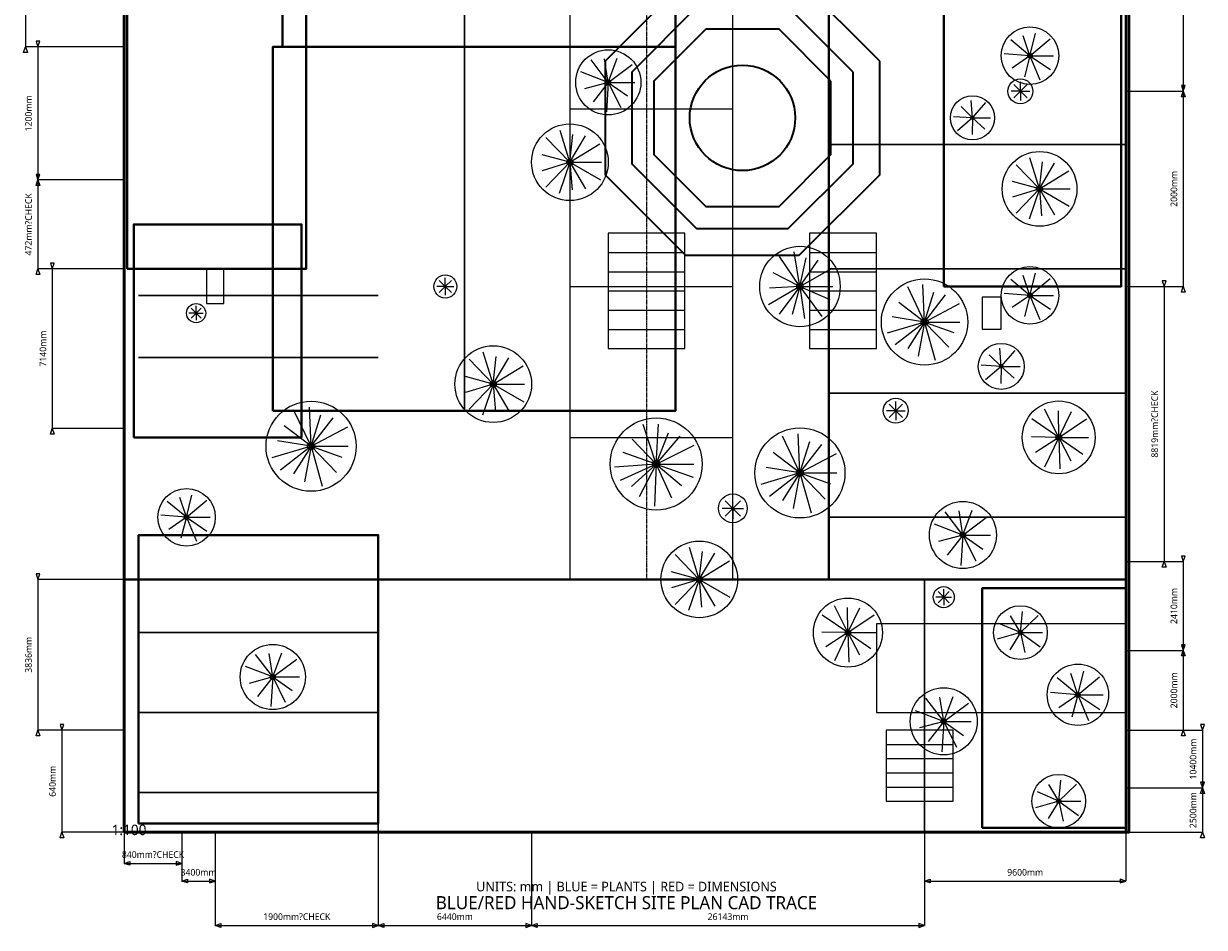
# Model space of a CAD drawing. Header units: millimetres. Extents: x -5562 to 53767, y -4731 to 75690.
# Tile 1 of 2: x -5007 to 53767, y -4731 to 40242. Entities that reach past the tile are written whole.
import ezdxf
from ezdxf.enums import TextEntityAlignment as Align

# ---------------------------------------------------------------- set-up
doc = ezdxf.new("R2010")
doc.units = ezdxf.units.MM
doc.linetypes.add('CENTER', pattern=[5.08, 3.175, -0.635, 0.635, -0.635])
for name, color, linetype, lineweight in [('00_SITE', 7, 'CONTINUOUS', 50), ('A_BUILDING', 7, 'CONTINUOUS', 40), ('A_PAVING', 8, 'CONTINUOUS', 20), ('A_WALL', 8, 'CONTINUOUS', 30), ('CENTER', 9, 'CENTER', 18), ('DIM_RED', 1, 'CONTINUOUS', 25), ('L_PLANT', 5, 'CONTINUOUS', 25), ('L_WATER', 7, 'CONTINUOUS', 35), ('TEXT', 7, 'CONTINUOUS', 18)]:
    doc.layers.add(name, color=color, linetype=linetype, lineweight=lineweight)
doc.styles.get("Standard").update_dxf_attribs({"font": 'Microsoft YaHei'})

msp = doc.modelspace()

# ---------------------------------------------------------------- linework, layer by layer
at = {"layer": '00_SITE'}
msp.add_lwpolyline([(0, 0), (50000, 0), (50000, 70000), (0, 70000)], close=True, dxfattribs=at)
at = {"layer": 'A_BUILDING'}
for points in [[(40792, 27161), (49618, 27161), (49618, 70000), (40792, 70000)], [(143, 28044), (9065, 28044), (9065, 56751), (143, 56751)], [(35067, 12587), (49857, 12587), (49857, 56751), (35067, 56751)], [(7872, 39085), (27433, 39085), (27433, 47918), (7872, 47918)], [(7395, 20978), (27433, 20978), (27433, 39085), (7395, 39085)], [(477, 19653), (8826, 19653), (8826, 30252), (477, 30252)], [(716, 442), (12643, 442), (12643, 14795), (716, 14795)], [(0, 0), (49857, 0), (49857, 12587), (0, 12587)], [(42700, 221), (49857, 221), (49857, 12145), (42700, 12145)]]:
    msp.add_lwpolyline(points, close=True, dxfattribs=at)
at = {"layer": 'A_PAVING'}
for p, q in [((22185, 35994), (30296, 35994)), ((24094, 28854), (27910, 28854)), ((34113, 28854), (37452, 28854)), ((24094, 27897), (27910, 27897)), ((34113, 27897), (37452, 27897)), ((22185, 27161), (30296, 27161)), ((24094, 26940), (27910, 26940)), ((34113, 26940), (37452, 26940)), ((24094, 25983), (27910, 25983)), ((34113, 25983), (37452, 25983)), ((24094, 25026), (27910, 25026)), ((34113, 25026), (37452, 25026)), ((22185, 19653), (30296, 19653)), ((37929, 4372), (41269, 4372)), ((37929, 3666), (41269, 3666)), ((37929, 2959), (41269, 2959)), ((37929, 2252), (41269, 2252))]:
    msp.add_line(p, q, dxfattribs=at)
for points in [[(0, 0), (50000, 0), (50000, 70044), (0, 70044)], [(22185, 12587), (30296, 12587), (30296, 55868), (22185, 55868)], [(24094, 24069), (27910, 24069), (27910, 29811), (24094, 29811)], [(34113, 24069), (37452, 24069), (37452, 29811), (34113, 29811)], [(4103, 26322), (4962, 26322), (4962, 28000), (4103, 28000)], [(42700, 25041), (43655, 25041), (43655, 26631), (42700, 26631)], [(37452, 5962), (49857, 5962), (49857, 10379), (37452, 10379)], [(37929, 1546), (41269, 1546), (41269, 5079), (37929, 5079)]]:
    msp.add_lwpolyline(points, close=True, dxfattribs=at)
at = {"layer": 'A_WALL'}
for p, q in [((16937, 47918), (16937, 20978)), ((27433, 47918), (27433, 20978)), ((7395, 39085), (27433, 39085)), ((35067, 34227), (49857, 34227)), ((35067, 28044), (49857, 28044)), ((716, 26719), (12643, 26719)), ((716, 23628), (12643, 23628)), ((35067, 21861), (49857, 21861)), ((35067, 15678), (49857, 15678)), ((12643, 12587), (12643, 0)), ((39838, 12587), (39838, 0)), ((716, 9937), (12643, 9937)), ((716, 5962), (12643, 5962)), ((716, 1987), (12643, 1987))]:
    msp.add_line(p, q, dxfattribs=at)
at = {"layer": 'CENTER'}
msp.add_line((26002, 55868), (26002, 12587), dxfattribs=at)
at = {"layer": 'DIM_RED'}
for p, q in [((-4914, 55868), (-4914, 39085)), ((52719, 49243), (52719, 36877)), ((0, 39085), (-4914, 39085)), ((0, 39085), (-4294, 39085)), ((-4294, 39085), (-4294, 32461)), ((49857, 36877), (52719, 36877)), ((49857, 36877), (52719, 36877)), ((52719, 36877), (52719, 27161)), ((0, 32461), (-4294, 32461)), ((0, 32461), (-4294, 32461)), ((-4294, 32461), (-4294, 28044)), ((0, 28044), (-4294, 28044)), ((0, 28044), (-3578, 28044)), ((-3578, 28044), (-3578, 20095)), ((49857, 27161), (52719, 27161)), ((49857, 27161), (51765, 27161)), ((51765, 27161), (51765, 13470)), ((0, 20095), (-3578, 20095)), ((49857, 13470), (51765, 13470)), ((49857, 13470), (52719, 13470)), ((52719, 13470), (52719, 9054)), ((0, 12587), (-4294, 12587)), ((-4294, 12587), (-4294, 5079)), ((49857, 9054), (52719, 9054)), ((49857, 9054), (52719, 9054)), ((52719, 9054), (52719, 5079)), ((0, 5079), (-4294, 5079)), ((0, 5079), (-3101, 5079)), ((-3101, 5079), (-3101, 0)), ((49857, 5079), (52719, 5079)), ((49857, 5079), (53674, 5079)), ((53674, 5079), (53674, 2208)), ((49857, 2208), (53674, 2208)), ((49857, 2208), (53674, 2208)), ((53674, 2208), (53674, 0)), ((0, 0), (-3101, 0)), ((0, 0), (0, -1546)), ((2863, 0), (2863, -1546)), ((2863, 0), (2863, -2429)), ((4532, 0), (4532, -2429)), ((4532, 0), (4532, -4637)), ((12643, 0), (12643, -4637)), ((12643, 0), (12643, -4637)), ((20277, 0), (20277, -4637)), ((20277, 0), (20277, -4637)), ((39838, 0), (39838, -4637)), ((39838, 0), (39838, -2429)), ((49857, 0), (53674, 0)), ((49857, 0), (49857, -2429)), ((0, -1546), (2863, -1546)), ((2863, -2429), (4532, -2429)), ((39838, -2429), (49857, -2429)), ((4532, -4637), (12643, -4637)), ((12643, -4637), (20277, -4637)), ((20277, -4637), (39838, -4637))]:
    msp.add_line(p, q, dxfattribs=at)
for points in [[(-4914, 39085), (-4821, 38805), (-5007, 38805)], [(-4294, 39085), (-4201, 39365), (-4387, 39365)], [(52719, 36877), (52813, 37157), (52626, 37157)], [(52719, 36877), (52813, 36597), (52626, 36597)], [(-4294, 32461), (-4201, 32741), (-4387, 32741)], [(-4294, 32461), (-4201, 32181), (-4387, 32181)], [(-3578, 28044), (-3485, 28324), (-3672, 28324)], [(-4294, 28044), (-4201, 27764), (-4387, 27764)], [(51765, 27161), (51859, 27441), (51672, 27441)], [(52719, 27161), (52813, 26881), (52626, 26881)], [(-3578, 20095), (-3485, 19815), (-3672, 19815)], [(52719, 13470), (52813, 13750), (52626, 13750)], [(51765, 13470), (51859, 13190), (51672, 13190)], [(-4294, 12587), (-4201, 12867), (-4387, 12867)], [(52719, 9054), (52813, 9334), (52626, 9334)], [(52719, 9054), (52813, 8774), (52626, 8774)], [(-3101, 5079), (-3008, 5359), (-3194, 5359)], [(53674, 5079), (53767, 5359), (53580, 5359)], [(-4294, 5079), (-4201, 4799), (-4387, 4799)], [(52719, 5079), (52813, 4799), (52626, 4799)], [(53674, 2208), (53767, 2488), (53580, 2488)], [(53674, 2208), (53767, 1928), (53580, 1928)], [(-3101, 0), (-3008, -280), (-3194, -280)], [(53674, 0), (53767, -280), (53580, -280)], [(0, -1546), (280, -1452), (280, -1639)], [(2863, -1546), (2583, -1452), (2583, -1639)], [(2863, -2429), (3143, -2336), (3143, -2522)], [(4532, -2429), (4252, -2336), (4252, -2522)], [(39838, -2429), (40118, -2336), (40118, -2522)], [(49857, -2429), (49577, -2336), (49577, -2522)], [(4532, -4637), (4812, -4544), (4812, -4731)], [(12643, -4637), (12363, -4544), (12363, -4731)], [(12643, -4637), (12923, -4544), (12923, -4731)], [(20277, -4637), (19997, -4544), (19997, -4731)], [(20277, -4637), (20557, -4544), (20557, -4731)], [(39838, -4637), (39558, -4544), (39558, -4731)]]:
    msp.add_lwpolyline(points, close=True, dxfattribs=at)
at = {"layer": 'L_PLANT'}
for p, q in [((45086, 38644), (44125, 39435)), ((45086, 38644), (44753, 39630)), ((45086, 38644), (45358, 39748)), ((45086, 38644), (46096, 39487)), ((24094, 37319), (23236, 38438)), ((24094, 37319), (23912, 38485)), ((24094, 37319), (24542, 38527)), ((24094, 37319), (25291, 38207)), ((45086, 38644), (43802, 38742)), ((45086, 38644), (44204, 38032)), ((45086, 38644), (44805, 37595)), ((45086, 38644), (46260, 38644)), ((45086, 38644), (45583, 37446)), ((45086, 38644), (46105, 37953)), ((24094, 37319), (22729, 37836)), ((24094, 37319), (22919, 37002)), ((24094, 37319), (23338, 36348)), ((24094, 37319), (24000, 35852)), ((24094, 37319), (25424, 37319)), ((24094, 37319), (24714, 36070)), ((24094, 37319), (25053, 36641)), ((44609, 36877), (44280, 37206)), ((44609, 36877), (44609, 37342)), ((44609, 36877), (44938, 37206)), ((44609, 36877), (44144, 36877)), ((44609, 36877), (44280, 36548)), ((44609, 36877), (45074, 36877)), ((44609, 36877), (44609, 36412)), ((44609, 36877), (44938, 36548)), ((42223, 35552), (41653, 36110)), ((42223, 35552), (42160, 36422)), ((42223, 35552), (42887, 36312)), ((42223, 35552), (41271, 35610)), ((42223, 35552), (41474, 34909)), ((42223, 35552), (42205, 34729)), ((42223, 35552), (43123, 35552)), ((42223, 35552), (42842, 34995)), ((22185, 33344), (21692, 34928)), ((22185, 33344), (22337, 34724)), ((22185, 33344), (20991, 34578)), ((22185, 33344), (22953, 34651)), ((22185, 33344), (23680, 34262)), ((22185, 33344), (20803, 33717)), ((45563, 32019), (45082, 33563)), ((22185, 33344), (20800, 32924)), ((22185, 33344), (20986, 32099)), ((22185, 33344), (21654, 31792)), ((22185, 33344), (23750, 33344)), ((22185, 33344), (22292, 31967)), ((22185, 33344), (22954, 32014)), ((22185, 33344), (23703, 32462)), ((45563, 32019), (44398, 33222)), ((45563, 32019), (45711, 33364)), ((45563, 32019), (46312, 33293)), ((45563, 32019), (47020, 32914)), ((45563, 32019), (44216, 32383)), ((45563, 32019), (44213, 31610)), ((45563, 32019), (44394, 30805)), ((45563, 32019), (45045, 30505)), ((45563, 32019), (47089, 32019)), ((45563, 32019), (45667, 30676)), ((45563, 32019), (46313, 30722)), ((45563, 32019), (47043, 31159)), ((33635, 27161), (33351, 28880)), ((33635, 27161), (32623, 28653)), ((33635, 27161), (33944, 28586)), ((33635, 27161), (34535, 28474)), ((33635, 27161), (32296, 27843)), ((33635, 27161), (35237, 28070)), ((45086, 26719), (44753, 27706)), ((45086, 26719), (45358, 27823)), ((15983, 27161), (15553, 27161)), ((15983, 27161), (15679, 27465)), ((15983, 27161), (15679, 26857)), ((15983, 27161), (15983, 27590)), ((15983, 27161), (16286, 27465)), ((15983, 27161), (16412, 27161)), ((15983, 27161), (15983, 26731)), ((15983, 27161), (16286, 26857)), ((33635, 27161), (32067, 26246)), ((33635, 27161), (32118, 27081)), ((33635, 27161), (32606, 25779)), ((33635, 27161), (33252, 25762)), ((33635, 27161), (35279, 27161)), ((33635, 27161), (33868, 25564)), ((33635, 27161), (34722, 25672)), ((33635, 27161), (35119, 26507)), ((39838, 25394), (39003, 27137)), ((39838, 25394), (39755, 27259)), ((45086, 26719), (44125, 27510)), ((45086, 26719), (46096, 27562)), ((39838, 25394), (40304, 26885)), ((39838, 25394), (40884, 26741)), ((45086, 26719), (43802, 26818)), ((45086, 26719), (44204, 26108)), ((45086, 26719), (44805, 25671)), ((45086, 26719), (46260, 26719)), ((45086, 26719), (45583, 25522)), ((45086, 26719), (46105, 26029)), ((3578, 25836), (3325, 26089)), ((3578, 25836), (3578, 26194)), ((3578, 25836), (3831, 26089)), ((39838, 25394), (38557, 26370)), ((39838, 25394), (41583, 26316)), ((3578, 25836), (3220, 25836)), ((3578, 25836), (3325, 25583)), ((3578, 25836), (3936, 25836)), ((3578, 25836), (3578, 25478)), ((3578, 25836), (3831, 25583)), ((39838, 25394), (37973, 24841)), ((39838, 25394), (38230, 25649)), ((39838, 25394), (38381, 24261)), ((39838, 25394), (39003, 24084)), ((39838, 25394), (39520, 23695)), ((39838, 25394), (41598, 25394)), ((39838, 25394), (40367, 23491)), ((39838, 25394), (41043, 24143)), ((39838, 25394), (41301, 24877)), ((18368, 22303), (17174, 23537)), ((18368, 22303), (17875, 23887)), ((18368, 22303), (18520, 23683)), ((18368, 22303), (19137, 23610)), ((43655, 23186), (43059, 23768)), ((43655, 23186), (43588, 24093)), ((43655, 23186), (44347, 23979)), ((18368, 22303), (19863, 23221)), ((43655, 23186), (42661, 23246)), ((43655, 23186), (42872, 22516)), ((43655, 23186), (43635, 22328)), ((43655, 23186), (44594, 23186)), ((43655, 23186), (44300, 22605)), ((18368, 22303), (16987, 22676)), ((18368, 22303), (16984, 21883)), ((18368, 22303), (17169, 21058)), ((18368, 22303), (17837, 20751)), ((18368, 22303), (19933, 22303)), ((18368, 22303), (18475, 20926)), ((18368, 22303), (19137, 20973)), ((18368, 22303), (19886, 21421)), ((9303, 19211), (9217, 21159)), ((38406, 20978), (38078, 21307)), ((38406, 20978), (38406, 21443)), ((38406, 20978), (38735, 21307)), ((9303, 19211), (8431, 21031)), ((9303, 19211), (9790, 20768)), ((9303, 19211), (10396, 20618)), ((38406, 20978), (37941, 20978)), ((38406, 20978), (38078, 20649)), ((38406, 20978), (38872, 20978)), ((38406, 20978), (38406, 20513)), ((38406, 20978), (38735, 20649)), ((46517, 19653), (45171, 20575)), ((46517, 19653), (45813, 21063)), ((46517, 19653), (46502, 20972)), ((46517, 19653), (47145, 20949)), ((46517, 19653), (47901, 20581)), ((9303, 19211), (7965, 20230)), ((9303, 19211), (11126, 20174)), ((26479, 18328), (25839, 20287)), ((26479, 18328), (26599, 20315)), ((9303, 19211), (7624, 19477)), ((26479, 18328), (25292, 19569)), ((26479, 18328), (27099, 19874)), ((26479, 18328), (27669, 19705)), ((33635, 17886), (32763, 19706)), ((33635, 17886), (33549, 19834)), ((33635, 17886), (34122, 19443)), ((46517, 19653), (45158, 19683)), ((46517, 19653), (45365, 18904)), ((46517, 19653), (45811, 18170)), ((46517, 19653), (48004, 19653)), ((46517, 19653), (46569, 18095)), ((46517, 19653), (47123, 18489)), ((46517, 19653), (47719, 18824)), ((9303, 19211), (7356, 18633)), ((9303, 19211), (7782, 18027)), ((9303, 19211), (8431, 17842)), ((9303, 19211), (8972, 17437)), ((9303, 19211), (11142, 19211)), ((9303, 19211), (9856, 17224)), ((9303, 19211), (10562, 17905)), ((9303, 19211), (10832, 18671)), ((26479, 18328), (24842, 18907)), ((26479, 18328), (28365, 19263)), ((33635, 17886), (32297, 18905)), ((33635, 17886), (34728, 19293)), ((33635, 17886), (35458, 18850)), ((26479, 18328), (24411, 18164)), ((26479, 18328), (24686, 17515)), ((26479, 18328), (25257, 17208)), ((26479, 18328), (25640, 16687)), ((26479, 18328), (26389, 16223)), ((26479, 18328), (28357, 18328)), ((26479, 18328), (27245, 16641)), ((26479, 18328), (27738, 17254)), ((26479, 18328), (28326, 17673)), ((33635, 17886), (31688, 17308)), ((33635, 17886), (31956, 18152)), ((33635, 17886), (32114, 16703)), ((33635, 17886), (32764, 16517)), ((33635, 17886), (33304, 16112)), ((33635, 17886), (35474, 17886)), ((33635, 17886), (34188, 15899)), ((33635, 17886), (34894, 16580)), ((33635, 17886), (35164, 17346)), ((3101, 15678), (2141, 16469)), ((3101, 15678), (2768, 16665)), ((3101, 15678), (3373, 16782)), ((3101, 15678), (4111, 16521)), ((30296, 16120), (29916, 16499)), ((30296, 16120), (30296, 16657)), ((30296, 16120), (30675, 16499)), ((30296, 16120), (29759, 16120)), ((30296, 16120), (29916, 15740)), ((30296, 16120), (30833, 16120)), ((30296, 16120), (30296, 15583)), ((30296, 16120), (30675, 15740)), ((41746, 14795), (40864, 15948)), ((41746, 14795), (41560, 15995)), ((41746, 14795), (42208, 16039)), ((3101, 15678), (1817, 15777)), ((3101, 15678), (2219, 15067)), ((3101, 15678), (2820, 14630)), ((3101, 15678), (4275, 15678)), ((3101, 15678), (3598, 14481)), ((3101, 15678), (4120, 14988)), ((41746, 14795), (40341, 15328)), ((41746, 14795), (42979, 15710)), ((41746, 14795), (40537, 14469)), ((41746, 14795), (40969, 13796)), ((41746, 14795), (41650, 13285)), ((41746, 14795), (43115, 14795)), ((41746, 14795), (42385, 13510)), ((41746, 14795), (42734, 14098)), ((28626, 12587), (28133, 14171)), ((28626, 12587), (27432, 13821)), ((28626, 12587), (28778, 13967)), ((28626, 12587), (29394, 13894)), ((28626, 12587), (27244, 12960)), ((28626, 12587), (30121, 13505)), ((28626, 12587), (27241, 12167)), ((28626, 12587), (27427, 11342)), ((28626, 12587), (28095, 11034)), ((28626, 12587), (30191, 12587)), ((28626, 12587), (28733, 11209)), ((28626, 12587), (29395, 11257)), ((28626, 12587), (30144, 11705)), ((40792, 11703), (40514, 11982)), ((40792, 11703), (40792, 12097)), ((40792, 11703), (41070, 11982)), ((36021, 9937), (35354, 11273)), ((36021, 9937), (36007, 11186)), ((40792, 11703), (40398, 11703)), ((40792, 11703), (40514, 11425)), ((40792, 11703), (41186, 11703)), ((40792, 11703), (40792, 11310)), ((40792, 11703), (41070, 11425)), ((36021, 9937), (34746, 10810)), ((36021, 9937), (36616, 11165)), ((36021, 9937), (37332, 10816)), ((44609, 9937), (44113, 10773)), ((44609, 9937), (44717, 10993)), ((44609, 9937), (45494, 10788)), ((44609, 9937), (43543, 10399)), ((36021, 9937), (34733, 9966)), ((36021, 9937), (34929, 9227)), ((36021, 9937), (35352, 8532)), ((36021, 9937), (37429, 9937)), ((36021, 9937), (36070, 8461)), ((36021, 9937), (36595, 8834)), ((36021, 9937), (37159, 9152)), ((44609, 9937), (43451, 9614)), ((44609, 9937), (44089, 9081)), ((44609, 9937), (45704, 9937)), ((44609, 9937), (44837, 8950)), ((44609, 9937), (45594, 9235)), ((7395, 7729), (6538, 8848)), ((7395, 7729), (7214, 8895)), ((7395, 7729), (7844, 8937)), ((7395, 7729), (6030, 8246)), ((7395, 7729), (8592, 8617)), ((7395, 7729), (6220, 7412)), ((7395, 7729), (6640, 6758)), ((7395, 7729), (7302, 6262)), ((7395, 7729), (8725, 7729)), ((7395, 7729), (8016, 6480)), ((7395, 7729), (8354, 7052)), ((47471, 6845), (46447, 7689)), ((47471, 6845), (47116, 7898)), ((47471, 6845), (47761, 8023)), ((47471, 6845), (48549, 7745)), ((40792, 5521), (39909, 6673)), ((40792, 5521), (40606, 6721)), ((40792, 5521), (41254, 6764)), ((47471, 6845), (46102, 6951)), ((47471, 6845), (46530, 6193)), ((47471, 6845), (47172, 5727)), ((47471, 6845), (48723, 6845)), ((47471, 6845), (48001, 5568)), ((47471, 6845), (48558, 6109)), ((40792, 5521), (39387, 6053)), ((40792, 5521), (42024, 6435)), ((40792, 5521), (39583, 5195)), ((40792, 5521), (40014, 4521)), ((40792, 5521), (40696, 4011)), ((40792, 5521), (42161, 5521)), ((40792, 5521), (41431, 4235)), ((40792, 5521), (41779, 4823)), ((46517, 1546), (46022, 2382)), ((46517, 1546), (46625, 2602)), ((46517, 1546), (47403, 2397)), ((46517, 1546), (45452, 2008)), ((46517, 1546), (45359, 1222)), ((46517, 1546), (45997, 689)), ((46517, 1546), (47613, 1546)), ((46517, 1546), (46745, 559)), ((46517, 1546), (47503, 844))]:
    msp.add_line(p, q, dxfattribs=at)
for centre, radius in [((45086, 38644), 1431), ((24094, 37319), 1622), ((45086, 38644), 115), ((24094, 37319), 130), ((44609, 36877), 620), ((42223, 35552), 1097), ((42223, 35552), 87.8), ((22185, 33344), 1908), ((45563, 32019), 1861), ((22185, 33344), 153), ((45563, 32019), 149), ((33635, 27161), 2004), ((15983, 27161), 573), ((45086, 26719), 1431), ((33635, 27161), 160), ((39838, 25394), 2147), ((45086, 26719), 115), ((3578, 25836), 477), ((39838, 25394), 172), ((18368, 22303), 1908), ((43655, 23186), 1145), ((43655, 23186), 91.6), ((18368, 22303), 153), ((9303, 19211), 2242), ((38406, 20978), 620), ((46517, 19653), 1813), ((26479, 18328), 2290), ((33635, 17886), 2242), ((46517, 19653), 145), ((9303, 19211), 179), ((26479, 18328), 183), ((33635, 17886), 179), ((3101, 15678), 1431), ((30296, 16120), 716), ((41746, 14795), 1670), ((3101, 15678), 115), ((41746, 14795), 134), ((28626, 12587), 1908), ((28626, 12587), 153), ((40792, 11703), 525), ((36021, 9937), 1718), ((44609, 9937), 1336), ((36021, 9937), 137), ((44609, 9937), 107), ((7395, 7729), 1622), ((47471, 6845), 1527), ((7395, 7729), 130), ((40792, 5521), 1670), ((47471, 6845), 122), ((40792, 5521), 134), ((46517, 1546), 1336), ((46517, 1546), 107)]:
    msp.add_circle(centre, radius, dxfattribs=at)
at = {"layer": 'L_WATER'}
for points in [[(37605, 38382), (33603, 42384), (27943, 42384), (23941, 38382), (23941, 32722), (27943, 28720), (33603, 28720), (37605, 32722)], [(36283, 37834), (33055, 41062), (28491, 41062), (25263, 37834), (25263, 33270), (28491, 30042), (33055, 30042), (36283, 33270)], [(35181, 37378), (32599, 39960), (28947, 39960), (26365, 37378), (26365, 33726), (28947, 31144), (32599, 31144), (35181, 33726)]]:
    msp.add_lwpolyline(points, close=True, dxfattribs=at)
msp.add_circle((30773, 35552), 2624, dxfattribs=at)

# ---------------------------------------------------------------- texts
at = {"layer": 'DIM_RED'}
for s, p in [('1200mm', (-4764, 35773)), ('2000mm', (52249, 32019)), ('472mm?CHECK', (-4764, 30252)), ('7140mm', (-4048, 24069)), ('8819mm?CHECK', (51295, 20315)), ('2410mm', (52249, 11262)), ('3836mm', (-4764, 8833)), ('2000mm', (52249, 7066)), ('10400mm', (53204, 3644)), ('640mm', (-3571, 2539)), ('2500mm', (53204, 1104))]:
    msp.add_text(s, height=330, rotation=90, dxfattribs=at).set_placement(p, align=Align.MIDDLE_CENTER)
for s, p in [('840mm?CHECK', (1431, -1106)), ('3400mm', (3698, -1989)), ('9600mm', (44847, -1989)), ('1900mm?CHECK', (8588, -4197)), ('6440mm', (16460, -4197)), ('26143mm', (30057, -4197))]:
    msp.add_text(s, height=330, dxfattribs=at).set_placement(p, align=Align.MIDDLE_CENTER)
at = {"layer": 'TEXT'}
for s, height, p in [('1:100', 520, (240, 120)), ('UNITS: mm | BLUE = PLANTS | RED = DIMENSIONS', 480, (25000, -2700)), ('BLUE/RED HAND-SKETCH SITE PLAN CAD TRACE', 650, (25000, -3500))]:
    msp.add_text(s, height=height, dxfattribs=at).set_placement(p, align=Align.MIDDLE_CENTER)

doc.saveas('drawing.dxf')
